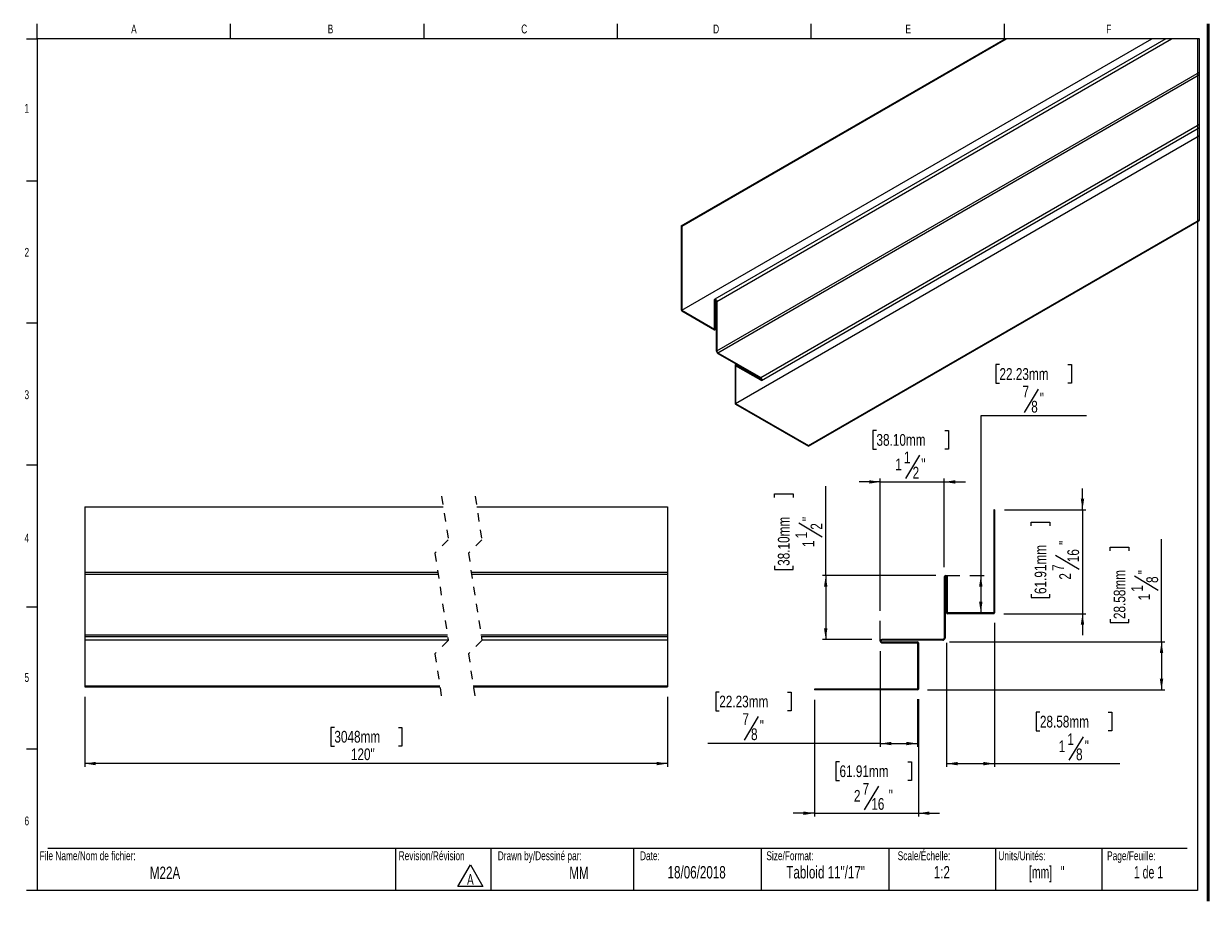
# Model space of a CAD drawing. Header units: inches. Extents: x 0.5 to 28.8, y 0.4 to 18.8.
# Tile 1 of 2: x 0.5 to 14.4, y 0.4 to 10.7. Entities that reach past the tile are written whole.
import ezdxf

# ---------------------------------------------------------------- set-up
doc = ezdxf.new("R2010")
doc.units = ezdxf.units.IN
doc.header["$MEASUREMENT"] = 0
doc.linetypes.add('HIDDEN', pattern=[0.075, 0.05, -0.025])
doc.layers.add('FORMAT', color=7, linetype='Continuous')
doc.styles.add('SLDTEXTSTYLE0', font='TXT', dxfattribs={"width": 0.7})
doc.styles.add('SLDTEXTSTYLE1', font='TXT', dxfattribs={"width": 0.633333})
doc.styles.add('SLDTEXTSTYLE2', font='TXT', dxfattribs={"width": 0.625})
doc.styles.add('SLDTEXTSTYLE3', font='TXT', dxfattribs={"width": 0.75})
doc.dimstyles.new('SLDDIMSTYLE0', dxfattribs={"dimtxt": 0.137795, "dimasz": 0.13, "dimexe": 0, "dimexo": 0.0625, "dimgap": 0.034449, "dimtad": 1, "dimdec": 6, "dimlfac": 2, "dimrnd": 1e-09, "dimzin": 12, "dimdsep": 46, "dimlunit": 5, "dimtxsty": 'SLDTEXTSTYLE3', "dimsah": 1, "dimcen": 0.09, "dimadec": 0, "dimazin": 3, "dimtfac": 1, "dimtdec": 1, "dimtofl": 0, "dimtmove": 0, "dimatfit": 3, "dimfxl": 1, "dimfrac": 2, "dimtolj": 1, "dimtzin": 12, "dimarcsym": 0})
doc.dimstyles.new('SLDDIMSTYLE1', dxfattribs={"dimtxt": 0.137795, "dimasz": 0.13, "dimexe": 0, "dimexo": 0.0625, "dimgap": 0.034449, "dimtad": 0, "dimtih": 1, "dimtoh": 1, "dimdec": 6, "dimlfac": 2, "dimrnd": 1e-09, "dimzin": 12, "dimdsep": 46, "dimlunit": 5, "dimtxsty": 'SLDTEXTSTYLE3', "dimsah": 1, "dimcen": 0.09, "dimadec": 0, "dimazin": 3, "dimtfac": 1, "dimtdec": 1, "dimtofl": 0, "dimtmove": 0, "dimatfit": 3, "dimfxl": 1, "dimfrac": 2, "dimtolj": 1, "dimtzin": 12, "dimarcsym": 0})
doc.dimstyles.new('SLDDIMSTYLE2', dxfattribs={"dimtxt": 0.137795, "dimasz": 0.13, "dimexe": 0, "dimexo": 0.0625, "dimgap": 0.034449, "dimtad": 1, "dimdec": 6, "dimlfac": 2, "dimrnd": 1e-09, "dimzin": 12, "dimdsep": 46, "dimlunit": 5, "dimtxsty": 'SLDTEXTSTYLE3', "dimsah": 1, "dimcen": 0.09, "dimadec": 0, "dimazin": 3, "dimtfac": 1, "dimtdec": 1, "dimtmove": 0, "dimatfit": 0, "dimfxl": 1, "dimfrac": 2, "dimtolj": 1, "dimtzin": 12, "dimarcsym": 0})
doc.dimstyles.new('SLDDIMSTYLE3', dxfattribs={"dimtxt": 0.137795, "dimasz": 0.13, "dimexe": 0, "dimexo": 0.0625, "dimgap": 0.034449, "dimtad": 1, "dimdec": 1, "dimlfac": 2, "dimrnd": 1e-09, "dimzin": 12, "dimdsep": 46, "dimlunit": 5, "dimtxsty": 'SLDTEXTSTYLE3', "dimsah": 1, "dimcen": 0.09, "dimadec": 0, "dimazin": 3, "dimtfac": 1, "dimtdec": 1, "dimtofl": 0, "dimtmove": 0, "dimatfit": 3, "dimfxl": 1, "dimfrac": 2, "dimtolj": 1, "dimtzin": 12, "dimarcsym": 0})

# ---------------------------------------------------------------- blocks, each defined once
blk = doc.blocks.new('SW_NOTE_0')
at = {"color": 0, "linetype": 'Continuous', "lineweight": 0}
for p, q in [((-0.098, 0.015), (0.049, 0.269)), ((0.049, 0.269), (0.196, 0.015)), ((0.196, 0.015), (-0.098, 0.015))]:
    blk.add_line(p, q, dxfattribs=at)
at = {"color": 0, "linetype": 'Continuous', "lineweight": 0, "insert": (0.049, 0.161), "char_height": 0.125, "attachment_point": 2, "style": 'SLDTEXTSTYLE0'}
blk.add_mtext('A', dxfattribs=at)
blk = doc.blocks.new('_D')
at = {"layer": 'FORMAT'}
for p, q in [((10.525, 3.328), (10.525, 2.205)), ((8.634, 2.847), (8.592, 2.847)), ((8.592, 2.847), (8.592, 2.628)), ((9.437, 2.847), (9.479, 2.847)), ((9.479, 2.847), (9.479, 2.628)), ((10.962, 2.766), (10.962, 2.205)), ((8.592, 2.628), (8.634, 2.628)), ((9.09, 2.56), (8.925, 2.284)), ((9.479, 2.628), (9.437, 2.628)), ((10.525, 2.244), (8.5, 2.244)), ((10.525, 2.244), (10.962, 2.244))]:
    blk.add_line(p, q, dxfattribs=at)
for points in [[(10.525, 2.244), (10.655, 2.224), (10.655, 2.264)], [(10.962, 2.244), (10.832, 2.264), (10.832, 2.224)]]:
    blk.add_solid(points, dxfattribs=at)
at = {"layer": 'FORMAT', "attachment_point": 1, "style": 'SLDTEXTSTYLE3'}
for s, insert, char_height in [('22.23mm', (8.634, 2.806), 0.1378), ('7', (8.906, 2.6), 0.138), ('"', (9.109, 2.519), 0.138), ('8', (9.007, 2.422), 0.138)]:
    blk.add_mtext(s, dxfattribs=dict(at, insert=insert, char_height=char_height))
blk = doc.blocks.new('_D_1')
at = {"layer": 'FORMAT'}
for p, q in [((11.924, 6.692), (11.882, 6.692)), ((11.882, 6.692), (11.882, 6.474)), ((12.726, 6.692), (12.768, 6.692)), ((12.768, 6.692), (12.768, 6.474)), ((11.882, 6.474), (11.924, 6.474)), ((12.379, 6.405), (12.214, 6.13)), ((12.768, 6.474), (12.726, 6.474)), ((12.945, 6.089), (11.705, 6.089)), ((11.705, 6.089), (11.705, 4.216)), ((11.578, 4.216), (11.744, 4.216)), ((11.705, 4.216), (11.705, 3.778))]:
    blk.add_line(p, q, dxfattribs=at)
for points in [[(11.705, 4.216), (11.685, 4.086), (11.725, 4.086)], [(11.705, 3.778), (11.725, 3.908), (11.685, 3.908)]]:
    blk.add_solid(points, dxfattribs=at)
at = {"layer": 'FORMAT', "attachment_point": 1, "style": 'SLDTEXTSTYLE3'}
for s, insert, char_height in [('22.23mm', (11.924, 6.651), 0.1378), ('7', (12.195, 6.445), 0.138), ('8', (12.297, 6.267), 0.138), ('"', (12.398, 6.364), 0.138)]:
    blk.add_mtext(s, dxfattribs=dict(at, insert=insert, char_height=char_height))
blk = doc.blocks.new('_D_2')
at = {"layer": 'FORMAT'}
for p, q in [((9.281, 5.132), (9.281, 5.174)), ((9.281, 5.174), (9.5, 5.174)), ((9.5, 5.174), (9.5, 5.132)), ((9.884, 4.216), (9.884, 5.267)), ((9.568, 4.836), (9.844, 4.671)), ((9.281, 4.33), (9.281, 4.288)), ((9.5, 4.288), (9.5, 4.33)), ((9.281, 4.288), (9.5, 4.288)), ((11.176, 4.216), (9.845, 4.216)), ((9.884, 4.216), (9.884, 3.466)), ((10.426, 3.466), (9.845, 3.466))]:
    blk.add_line(p, q, dxfattribs=at)
for points in [[(9.884, 4.216), (9.864, 4.086), (9.904, 4.086)], [(9.884, 3.466), (9.904, 3.596), (9.864, 3.596)]]:
    blk.add_solid(points, dxfattribs=at)
at = {"layer": 'FORMAT', "attachment_point": 1, "rotation": 90, "style": 'SLDTEXTSTYLE3'}
for s, insert, char_height in [('38.10mm', (9.322, 4.33), 0.1378), ('"', (9.609, 4.855), 0.138), ('1', (9.528, 4.652), 0.138), ('2', (9.707, 4.754), 0.138), ('1', (9.611, 4.55), 0.138)]:
    blk.add_mtext(s, dxfattribs=dict(at, insert=insert, char_height=char_height))
blk = doc.blocks.new('_D_3')
at = {"layer": 'FORMAT'}
for p, q in [((10.48, 5.918), (10.438, 5.918)), ((10.438, 5.918), (10.438, 5.7)), ((11.283, 5.918), (11.325, 5.918)), ((11.325, 5.918), (11.325, 5.7)), ((10.438, 5.7), (10.48, 5.7)), ((10.987, 5.631), (10.821, 5.356)), ((11.325, 5.7), (11.283, 5.7)), ((10.525, 5.315), (10.275, 5.315)), ((10.525, 3.803), (10.525, 5.355)), ((10.525, 5.315), (11.275, 5.315)), ((11.275, 4.314), (11.275, 5.355)), ((11.275, 5.315), (11.525, 5.315))]:
    blk.add_line(p, q, dxfattribs=at)
for points in [[(10.525, 5.315), (10.395, 5.335), (10.395, 5.295)], [(11.275, 5.315), (11.405, 5.295), (11.405, 5.335)]]:
    blk.add_solid(points, dxfattribs=at)
at = {"layer": 'FORMAT', "attachment_point": 1, "style": 'SLDTEXTSTYLE3'}
for s, insert, char_height in [('38.10mm', (10.48, 5.877), 0.1378), ('1', (10.7, 5.588), 0.138), ('1', (10.802, 5.671), 0.138), ('"', (11.006, 5.59), 0.138), ('2', (10.904, 5.493), 0.138)]:
    blk.add_mtext(s, dxfattribs=dict(at, insert=insert, char_height=char_height))
blk = doc.blocks.new('_D_4')
at = {"layer": 'FORMAT'}
for p, q in [((9.753, 2.756), (9.753, 1.387)), ((10.972, 2.766), (10.972, 1.387)), ((10.046, 2.029), (10.004, 2.029)), ((10.004, 2.029), (10.004, 1.81)), ((10.849, 2.029), (10.891, 2.029)), ((10.891, 2.029), (10.891, 1.81)), ((10.004, 1.81), (10.046, 1.81)), ((10.891, 1.81), (10.849, 1.81)), ((10.502, 1.742), (10.336, 1.466)), ((9.753, 1.426), (9.503, 1.426)), ((9.753, 1.426), (10.972, 1.426)), ((10.972, 1.426), (11.222, 1.426))]:
    blk.add_line(p, q, dxfattribs=at)
for points in [[(9.753, 1.426), (9.623, 1.446), (9.623, 1.406)], [(10.972, 1.426), (11.102, 1.406), (11.102, 1.446)]]:
    blk.add_solid(points, dxfattribs=at)
at = {"layer": 'FORMAT', "attachment_point": 1, "style": 'SLDTEXTSTYLE3'}
for s, insert, char_height in [('61.91mm', (10.046, 1.988), 0.1378), ('2', (10.215, 1.699), 0.138), ('7', (10.317, 1.782), 0.138), ('"', (10.623, 1.701), 0.138), ('16', (10.419, 1.604), 0.1378)]:
    blk.add_mtext(s, dxfattribs=dict(at, insert=insert, char_height=char_height))
blk = doc.blocks.new('_D_5')
at = {"layer": 'FORMAT'}
for p, q in [((13.827, 3.437), (13.827, 4.643)), ((13.224, 4.508), (13.224, 4.55)), ((13.224, 4.55), (13.442, 4.55)), ((13.442, 4.55), (13.442, 4.508)), ((13.511, 4.212), (13.786, 4.046)), ((13.224, 3.705), (13.224, 3.663)), ((13.224, 3.663), (13.442, 3.663)), ((13.442, 3.663), (13.442, 3.705)), ((11.339, 3.437), (13.866, 3.437)), ((13.827, 3.437), (13.827, 2.874)), ((11.08, 2.874), (13.866, 2.874))]:
    blk.add_line(p, q, dxfattribs=at)
for points in [[(13.827, 3.437), (13.807, 3.307), (13.847, 3.307)], [(13.827, 2.874), (13.847, 3.004), (13.807, 3.004)]]:
    blk.add_solid(points, dxfattribs=at)
at = {"layer": 'FORMAT', "attachment_point": 1, "rotation": 90, "style": 'SLDTEXTSTYLE3'}
for s, insert, char_height in [('28.58mm', (13.265, 3.705), 0.1378), ('"', (13.551, 4.231), 0.138), ('8', (13.649, 4.129), 0.138), ('1', (13.471, 4.027), 0.138), ('1', (13.554, 3.925), 0.138)]:
    blk.add_mtext(s, dxfattribs=dict(at, insert=insert, char_height=char_height))
blk = doc.blocks.new('_D_6')
at = {"layer": 'FORMAT'}
for p, q in [((11.866, 3.66), (11.866, 1.969)), ((11.304, 3.428), (11.304, 1.969)), ((12.399, 2.611), (12.357, 2.611)), ((12.357, 2.611), (12.357, 2.392)), ((13.202, 2.611), (13.244, 2.611)), ((13.244, 2.611), (13.244, 2.392)), ((12.357, 2.392), (12.399, 2.392)), ((13.244, 2.392), (13.202, 2.392)), ((12.906, 2.324), (12.74, 2.048)), ((11.304, 2.008), (11.866, 2.008)), ((11.866, 2.008), (13.337, 2.008))]:
    blk.add_line(p, q, dxfattribs=at)
for points in [[(11.304, 2.008), (11.434, 1.988), (11.434, 2.028)], [(11.866, 2.008), (11.736, 2.028), (11.736, 1.988)]]:
    blk.add_solid(points, dxfattribs=at)
at = {"layer": 'FORMAT', "attachment_point": 1, "style": 'SLDTEXTSTYLE3'}
for s, insert, char_height in [('28.58mm', (12.399, 2.57), 0.1378), ('1', (12.619, 2.281), 0.138), ('1', (12.721, 2.364), 0.138), ('"', (12.925, 2.283), 0.138), ('8', (12.823, 2.186), 0.138)]:
    blk.add_mtext(s, dxfattribs=dict(at, insert=insert, char_height=char_height))
blk = doc.blocks.new('_D_7')
at = {"layer": 'FORMAT'}
for p, q in [((12.899, 4.987), (12.899, 5.237)), ((11.984, 4.987), (12.938, 4.987)), ((12.899, 4.987), (12.899, 3.768)), ((12.296, 4.801), (12.296, 4.843)), ((12.296, 4.843), (12.515, 4.843)), ((12.515, 4.843), (12.515, 4.801)), ((12.583, 4.454), (12.859, 4.289)), ((12.296, 3.999), (12.296, 3.957)), ((12.296, 3.957), (12.515, 3.957)), ((12.515, 3.957), (12.515, 3.999)), ((11.974, 3.768), (12.938, 3.768)), ((12.899, 3.768), (12.899, 3.518))]:
    blk.add_line(p, q, dxfattribs=at)
for points in [[(12.899, 4.987), (12.919, 5.117), (12.879, 5.117)], [(12.899, 3.768), (12.879, 3.638), (12.919, 3.638)]]:
    blk.add_solid(points, dxfattribs=at)
at = {"layer": 'FORMAT', "attachment_point": 1, "rotation": 90, "style": 'SLDTEXTSTYLE3'}
for s, insert, char_height in [('61.91mm', (12.337, 3.999), 0.1378), ('"', (12.624, 4.575), 0.138), ('16', (12.721, 4.372), 0.1378), ('7', (12.543, 4.27), 0.138), ('2', (12.626, 4.168), 0.138)]:
    blk.add_mtext(s, dxfattribs=dict(at, insert=insert, char_height=char_height))
blk = doc.blocks.new('_D_8')
at = {"layer": 'FORMAT'}
for p, q in [((1.184, 2.792), (1.184, 1.97)), ((8.028, 2.792), (8.028, 1.97)), ((4.115, 2.434), (4.073, 2.434)), ((4.073, 2.434), (4.073, 2.215)), ((4.866, 2.434), (4.908, 2.434)), ((4.908, 2.434), (4.908, 2.215)), ((4.073, 2.215), (4.115, 2.215)), ((4.908, 2.215), (4.866, 2.215)), ((8.028, 2.009), (1.184, 2.009))]:
    blk.add_line(p, q, dxfattribs=at)
for points in [[(1.184, 2.009), (1.314, 1.989), (1.314, 2.029)], [(8.028, 2.009), (7.898, 2.029), (7.898, 1.989)]]:
    blk.add_solid(points, dxfattribs=at)
at = {"layer": 'FORMAT', "char_height": 0.1378, "attachment_point": 1, "style": 'SLDTEXTSTYLE3'}
for s, insert in [('3048mm', (4.115, 2.393)), ('120"', (4.309, 2.187))]:
    blk.add_mtext(s, dxfattribs=dict(at, insert=insert))

msp = doc.modelspace()

# ---------------------------------------------------------------- linework, layer by layer
at = {"color": 7, "linetype": 'Continuous', "lineweight": 18}
for p, q in [((0.6262516, 10.51707317), (0.6262516, 10.69394495)), ((2.89708494, 10.51707317), (2.89708494, 10.69394495)), ((5.16791827, 10.51707317), (5.16791827, 10.69394495)), ((7.4387516, 10.51707317), (7.4387516, 10.69394495)), ((9.70958494, 10.69394495), (9.70958494, 10.51707317)), ((11.98041827, 10.69394495), (11.98041827, 10.51707317)), ((0.5012516, 10.51707317), (0.6262516, 10.51707317)), ((14.2512516, 10.51707317), (0.6262516, 10.51707317)), ((0.6262516, 10.51707317), (0.6262516, 0.51707317)), ((14.2512516, 10.51707317), (14.2512516, 0.51707317)), ((0.5012516, 8.8504065), (0.6262516, 8.8504065)), ((0.5012516, 7.18373984), (0.6262516, 7.18373984)), ((0.5012516, 5.51707317), (0.6262516, 5.51707317)), ((0.5012516, 3.8504065), (0.6262516, 3.8504065)), ((0.5012516, 2.18373984), (0.6262516, 2.18373984)), ((0.7512516, 1.01707317), (14.1262516, 1.01707317)), ((4.83168021, 1.01707317), (4.83168021, 0.51707317)), ((5.95393245, 1.01707317), (5.95393245, 0.51707317)), ((7.6262516, 1.01707317), (7.6262516, 0.51707317)), ((9.1262516, 1.01707317), (9.1262516, 0.51707317)), ((10.6262516, 1.01707317), (10.6262516, 0.51707317)), ((11.8762516, 1.01707317), (11.8762516, 0.51707317)), ((13.1262516, 1.01707317), (13.1262516, 0.51707317)), ((0.6262516, 0.51707317), (0.5012516, 0.51707317)), ((14.2512516, 0.51707317), (0.6262516, 0.51707317))]:
    msp.add_line(p, q, dxfattribs=at)
at = {"color": 7, "linetype": 'Continuous', "lineweight": 50}
msp.add_line((14.3762516, 10.69394495), (14.3762516, 0.39207317), dxfattribs=at)
at = {"color": 7, "linetype": 'Continuous', "lineweight": 25}
for p, q in [((8.18741546, 8.32175054), (11.99023873, 10.51707291)), ((8.19448823, 8.31766856), (12.00438193, 10.51707291)), ((8.19448823, 7.33067548), (13.71408954, 10.51707291)), ((13.87867579, 10.51707291), (8.58214135, 7.45944967)), ((8.60573681, 7.43454127), (13.94541657, 10.51707291)), ((8.60573681, 6.8521288), (14.27383816, 10.12425484)), ((8.61788771, 6.83108179), (14.27383816, 10.09619255)), ((9.12224626, 6.53992366), (14.27383816, 9.51387511)), ((9.13201767, 6.50703316), (14.27383816, 9.47534329)), ((8.82670813, 6.23563725), (14.27383816, 9.38019879)), ((9.68142231, 5.74222109), (14.27383816, 8.39336646)), ((9.68142231, 5.73405595), (14.27383816, 8.38520133)), ((8.18741546, 8.32175054), (8.18741546, 7.33475746)), ((8.18741546, 8.32175054), (8.19448823, 8.31766856)), ((8.19448823, 8.31766856), (8.19448823, 7.33067548)), ((8.5780934, 7.10922428), (8.5780934, 7.45049959)), ((8.58516383, 7.1051423), (8.58516383, 7.44641761)), ((8.59866639, 7.43862325), (8.59866639, 6.85621078)), ((8.60573681, 7.43454127), (8.60573681, 6.8521288)), ((8.19448823, 7.33067548), (8.5780934, 7.10922428)), ((8.19448823, 7.32250918), (8.5780934, 7.10105915)), ((8.58309174, 7.10056401), (8.59866639, 7.10955398)), ((8.61788771, 6.83108179), (9.12224626, 6.53992366)), ((8.61788771, 6.82291665), (9.12224626, 6.53175735)), ((8.8196377, 6.68269321), (8.8196377, 6.23971923)), ((8.83728443, 6.69626265), (8.82170744, 6.6872715)), ((9.12224626, 6.51616628), (8.82670813, 6.68677636)), ((9.12224626, 6.50800115), (8.82670813, 6.67861123)), ((8.82670813, 6.67861123), (8.82670813, 6.23563725)), ((8.82670813, 6.23563725), (9.68142231, 5.74222109)), ((8.82670813, 6.22747212), (9.68142231, 5.73405595)), ((9.68142231, 5.74222109), (9.68142231, 5.73405595)), ((1.18449043, 5.02266727), (5.39280597, 5.02266727)), ((1.18449043, 5.02266727), (1.18449043, 4.25141729)), ((5.78650585, 5.02266727), (8.0281192, 5.02266727)), ((8.0281192, 5.02266727), (8.0281192, 4.25141729)), ((11.86634181, 4.98687012), (11.85634179, 4.98687012)), ((11.85634179, 4.98687012), (11.85634179, 3.77812005)), ((11.86634181, 4.98687012), (11.86634181, 3.77812005)), ((5.32972126, 4.25141729), (1.18449043, 4.25141729)), ((1.18449043, 4.25141729), (1.18449043, 4.23187006)), ((1.18449043, 4.23187006), (5.3327273, 4.23187006)), ((1.18449043, 4.23187006), (1.18449043, 3.51860233)), ((8.0281192, 4.25141729), (5.72342348, 4.25141729)), ((5.72642953, 4.23187006), (8.0281192, 4.23187006)), ((8.0281192, 4.25141729), (8.0281192, 4.23187006)), ((8.0281192, 4.23187006), (8.0281192, 3.51860233)), ((11.27474732, 4.19607283), (11.27474732, 3.48280509)), ((11.28474732, 4.19607283), (11.28474732, 3.48280509)), ((11.30384181, 3.77812005), (11.30384181, 4.19607283)), ((11.31384181, 3.77812005), (11.31384181, 4.19607283)), ((11.85634179, 3.77812005), (11.31384181, 3.77812005)), ((11.85634179, 3.76812006), (11.31384181, 3.76812006)), ((1.18449043, 3.51860233), (5.44242801, 3.51860233)), ((1.18449043, 3.51860233), (1.18449043, 3.5014173)), ((1.18449043, 3.5014173), (5.44507033, 3.5014173)), ((1.18449043, 3.5014173), (1.18449043, 3.4623228)), ((5.83612789, 3.51860233), (8.0281192, 3.51860233)), ((5.8387702, 3.5014173), (8.0281192, 3.5014173)), ((8.0281192, 3.51860233), (8.0281192, 3.5014173)), ((8.0281192, 3.5014173), (8.0281192, 3.4623228)), ((1.18449043, 3.4623228), (5.45108242, 3.4623228)), ((1.18449043, 3.4623228), (1.18449043, 2.91982281)), ((5.84478464, 3.4623228), (8.0281192, 3.4623228)), ((8.0281192, 3.4623228), (8.0281192, 2.91982281)), ((11.25756228, 3.46562005), (10.54429455, 3.46562005)), ((11.25756228, 3.45562005), (10.54429455, 3.45562005)), ((10.54429455, 3.43652556), (10.96224733, 3.43652556)), ((10.54429455, 3.42652556), (10.96224733, 3.42652556)), ((10.96224733, 3.42652556), (10.96224733, 2.88402555)), ((10.97224732, 3.42652556), (10.97224732, 2.88402555)), ((1.18449043, 2.91982281), (1.18449043, 2.90982283)), ((1.18449043, 2.91982281), (5.35281689, 2.91982281)), ((1.18449043, 2.90982283), (5.35435628, 2.90982283)), ((5.74651911, 2.91982281), (8.0281192, 2.91982281)), ((5.74805616, 2.90982283), (8.0281192, 2.90982283)), ((8.0281192, 2.91982281), (8.0281192, 2.90982283)), ((10.96224733, 2.88402555), (9.75349726, 2.88402555)), ((9.75349726, 2.88402555), (9.75349726, 2.87402557)), ((10.96224733, 2.87402557), (9.75349726, 2.87402557))]:
    msp.add_line(p, q, dxfattribs=at)
at = {"color": 8, "linetype": 'Continuous', "lineweight": 25}
for p, q in [((8.58516383, 7.44641761), (8.59191511, 7.45031538)), ((8.58516383, 7.1051423), (8.59866639, 7.11293666)), ((8.82670813, 6.68677636), (8.84021304, 6.6945719)), ((9.12224626, 6.51616628), (9.1289952, 6.52006405))]:
    msp.add_line(p, q, dxfattribs=at)
at = {"color": 7, "linetype": 'HIDDEN', "lineweight": 18}
for p, q in [((5.37358076, 5.1476673), (5.45232091, 4.63569633)), ((5.76728154, 5.1476673), (5.8460217, 4.63569633)), ((5.45232091, 4.63569633), (5.2948406, 4.47821602)), ((5.8460217, 4.63569633), (5.68854139, 4.47821602)), ((5.2948406, 4.47821602), (5.45232091, 3.45427409)), ((5.68854139, 4.47821602), (5.8460217, 3.45427409)), ((5.45232091, 3.45427409), (5.2948406, 3.29679377)), ((5.8460217, 3.45427409), (5.68854139, 3.29679377)), ((5.2948406, 3.29679377), (5.37358076, 2.78482281)), ((5.68854139, 3.29679377), (5.76728154, 2.78482281))]:
    msp.add_line(p, q, dxfattribs=at)
at = {"color": 7, "linetype": 'Continuous', "lineweight": 18, "flags": 128}
msp.add_lwpolyline([(14.27383816, 8.38520133), (14.27383816, 8.39336646), (14.27383816, 9.38019879), (14.27383816, 9.47534329), (14.27383816, 9.51387511), (14.27383816, 10.09619255), (14.27383816, 10.12425484), (14.27383816, 10.51707291), (13.94541657, 10.51707291), (13.87867579, 10.51707291), (13.71408954, 10.51707291), (12.00438193, 10.51707291), (11.99023873, 10.51707291)], dxfattribs=at)
at = {"color": 7, "linetype": 'Continuous', "lineweight": 25, "flags": 128}
for points in [[(8.5780934, 7.45049959), (8.5791447, 7.45600011), (8.58214135, 7.4594485), (8.58662578, 7.46032028), (8.59191511, 7.45848169), (8.59720443, 7.45421315), (8.60168886, 7.44816468), (8.60468552, 7.44125735), (8.60573681, 7.43454127)], [(8.58516383, 7.44641761), (8.58567774, 7.44910451), (8.58714204, 7.45078823), (8.58933146, 7.45121414), (8.59191511, 7.45031655), (8.59449876, 7.44823156), (8.59668817, 7.44527714), (8.59815248, 7.44190385), (8.59866639, 7.43862325)], [(9.12224626, 6.53992366), (9.12753559, 6.53565512), (9.13201767, 6.52960548), (9.13501433, 6.52269815), (9.13606797, 6.51598324), (9.13501433, 6.51048154), (9.13201767, 6.50703316), (9.12753559, 6.50616255), (9.12224626, 6.50800115)], [(9.12224626, 6.53175735), (9.12482756, 6.52967236), (9.12701933, 6.52671912), (9.12848128, 6.52334465), (9.1289952, 6.52006522), (9.12848128, 6.51737832), (9.12701933, 6.51569343), (9.12482756, 6.51526869), (9.12224626, 6.51616628)]]:
    msp.add_lwpolyline(points, dxfattribs=at)
at = {"color": 7, "linetype": 'Continuous', "lineweight": 25}
for centre, radius, start, end in [((8.20277923, 7.33546304), 0.01537996, 182.629450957, 237.379115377), ((8.58085405, 7.10444197), 0.00436631, 230.782849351, 9.229804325), ((8.64040007, 6.85810894), 0.04177683, 182.60417806, 237.393122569), ((8.63212451, 6.853332), 0.02641511, 182.610706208, 237.386854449), ((8.82394748, 6.68339354), 0.00436631, 50.782849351, 189.229804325), ((8.8349837, 6.2404142), 0.01536172, 182.592961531, 237.40389223), ((11.29429456, 4.19607281), 0.01954724, 0, 180), ((11.29429456, 4.19607281), 0.00954724, 0, 180), ((11.31384181, 3.77812005), 0.01, 180, 270), ((11.85634181, 3.77812005), 0.01, 270, 0), ((11.25756228, 3.48280509), 0.02718504, 270, 0), ((11.25756228, 3.48280509), 0.01718504, 270, 0), ((10.54429456, 3.44607281), 0.01954724, 90, 270), ((10.54429456, 3.44607281), 0.00954724, 90, 270), ((10.96224732, 3.42652556), 0.01, 0, 90), ((10.96224732, 2.88402556), 0.01, 270, 0)]:
    msp.add_arc(centre, radius, start, end, dxfattribs=at)
at = {"layer": 'FORMAT', "lineweight": 18}
for p, q in [((11.29429456, 4.21562005), (11.45940309, 4.21562005)), ((10.52474732, 3.44607281), (10.52474732, 3.68479458))]:
    msp.add_line(p, q, dxfattribs=at)

# ---------------------------------------------------------------- block references
at = {"color": 7, "linetype": 'Continuous', "lineweight": 0}
msp.add_blockref('SW_NOTE_0', (5.66292394, 0.55004025), dxfattribs=at)

# ---------------------------------------------------------------- texts
for s, insert, char_height, attachment_point, style in [('A', (1.76142579, 10.6839024), 0.10416667, 2, 'SLDTEXTSTYLE0'), ('B', (4.06958911, 10.6839024), 0.10416667, 2, 'SLDTEXTSTYLE0'), ('C', (6.34413178, 10.6839024), 0.10416667, 2, 'SLDTEXTSTYLE0'), ('D', (8.59747332, 10.6839024), 0.10416667, 2, 'SLDTEXTSTYLE0'), ('E', (10.8526565, 10.6839024), 0.10416667, 2, 'SLDTEXTSTYLE0'), ('F', (13.20742543, 10.6839024), 0.10416667, 2, 'SLDTEXTSTYLE0'), ('1', (0.5037246, 9.75182478), 0.10416667, 2, 'SLDTEXTSTYLE0'), ('2', (0.5037246, 8.06186262), 0.10416667, 2, 'SLDTEXTSTYLE0'), ('3', (0.5037246, 6.39100017), 0.10416667, 2, 'SLDTEXTSTYLE0'), ('4', (0.5037246, 4.7085424), 0.10416667, 2, 'SLDTEXTSTYLE0'), ('5', (0.5037246, 3.07157689), 0.10416667, 2, 'SLDTEXTSTYLE0'), ('6', (0.5037246, 1.38784093), 0.10416667, 2, 'SLDTEXTSTYLE0'), ('File Name/Nom de fichier:', (0.65493189, 0.97867855), 0.1041666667, 1, 'SLDTEXTSTYLE0'), ('Revision/Révision', (4.87009835, 0.97867855), 0.1041666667, 1, 'SLDTEXTSTYLE0'), ('Drawn by/Dessiné par:', (6.03329934, 0.97867855), 0.1041666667, 1, 'SLDTEXTSTYLE0'), ('Date:', (7.70350905, 0.97867855), 0.104166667, 1, 'SLDTEXTSTYLE0'), ('Size/Format:', (9.18750927, 0.97867855), 0.1041666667, 1, 'SLDTEXTSTYLE0'), ('Scale/Échelle:', (10.72938767, 0.97867855), 0.1041666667, 1, 'SLDTEXTSTYLE0'), ('Units/Unités:', (11.91111672, 0.97867855), 0.1041666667, 1, 'SLDTEXTSTYLE0'), ('Page/Feuille:', (13.18799756, 0.97867855), 0.1041666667, 1, 'SLDTEXTSTYLE0'), ('M22A', (2.12627184, 0.79939677), 0.145833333, 2, 'SLDTEXTSTYLE0'), ('MM', (6.98639338, 0.79939676), 0.145833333, 2, 'SLDTEXTSTYLE0'), ('18/06/2018', (8.36878578, 0.80596202), 0.145833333, 2, 'SLDTEXTSTYLE0'), ('Tabloid 11"/17"', (9.88310669, 0.80596202), 0.1458333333, 2, 'SLDTEXTSTYLE0'), ('1:2', (11.24744214, 0.80596202), 0.145833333, 2, 'SLDTEXTSTYLE0'), ('[mm]   "', (12.47899807, 0.80596202), 0.145833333, 2, 'SLDTEXTSTYLE2'), ('1 de 1', (13.67421983, 0.80596202), 0.145833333, 2, 'SLDTEXTSTYLE1')]:
    msp.add_mtext(s, dxfattribs=dict(at, insert=insert, char_height=char_height, attachment_point=attachment_point, style=style))

# ---------------------------------------------------------------- dimensions: what is measured, and where the dimension line sits
at = {"layer": 'FORMAT'}
for base, p1, p2, dimstyle, picture, middle in [((11.70496373, 3.77812005), (11.45940309, 4.21562005), (11.85634181, 3.77812005), 'SLDDIMSTYLE1', '_D_1', (11.70496373, 6.40477388)), ((9.88420054, 3.46562005), (11.29429456, 4.21562005), (10.54429456, 3.46562005), 'SLDDIMSTYLE0', '_D_2', (9.88420054, 4.73116776)), ((12.89890098, 3.76812005), (11.86634181, 4.98687005), (11.85634181, 3.76812005), 'SLDDIMSTYLE2', '_D_7', (12.89890098, 4.40014082)), ((13.82669626, 2.87402556), (10.96224732, 3.43652556), (10.96224732, 2.87402556), 'SLDDIMSTYLE0', '_D_5', (13.82669626, 4.10637829))]:
    dim = msp.add_linear_dim(base=base, p1=p1, p2=p2, angle=90, dimstyle=dimstyle, dxfattribs=at)
    dim.commit()
    dim.dimension.update_dxf_attribs({"geometry": picture, "text_midpoint": middle, "dimtype": 160})
for base, p1, p2, dimstyle, picture, middle in [((11.27474732, 5.3151622), (10.52474732, 3.68479458), (11.27474732, 4.19607281), 'SLDDIMSTYLE2', '_D_3', (10.88161118, 5.3151622)), ((11.86634181, 2.00788383), (11.30384181, 3.77812005), (11.86634181, 3.77812005), 'SLDDIMSTYLE0', '_D_6', (12.80039356, 2.00788383)), ((10.96224732, 2.2441043), (10.52474732, 3.44607281), (10.96224732, 2.88402556), 'SLDDIMSTYLE0', '_D', (9.03575055, 2.2441043)), ((10.97224732, 1.42607966), (9.75349732, 2.87402556), (10.97224732, 2.88402556), 'SLDDIMSTYLE2', '_D_4', (10.44743835, 1.42607966))]:
    dim = msp.add_linear_dim(base=base, p1=p1, p2=p2, dimstyle=dimstyle, dxfattribs=at)
    dim.commit()
    dim.dimension.update_dxf_attribs({"geometry": picture, "text_midpoint": middle, "dimtype": 160})
dim = msp.add_linear_dim(base=(1.18449138, 2.00929344), p1=(8.02811825, 2.90982281), p2=(1.18449138, 2.90982281), angle=0, text='120"', dimstyle='SLDDIMSTYLE3', dxfattribs=at)
dim.commit()
dim.dimension.update_dxf_attribs({"geometry": '_D_8', "text_midpoint": (4.49040943, 2.00929344), "dimtype": 160})

doc.saveas('drawing.dxf')
